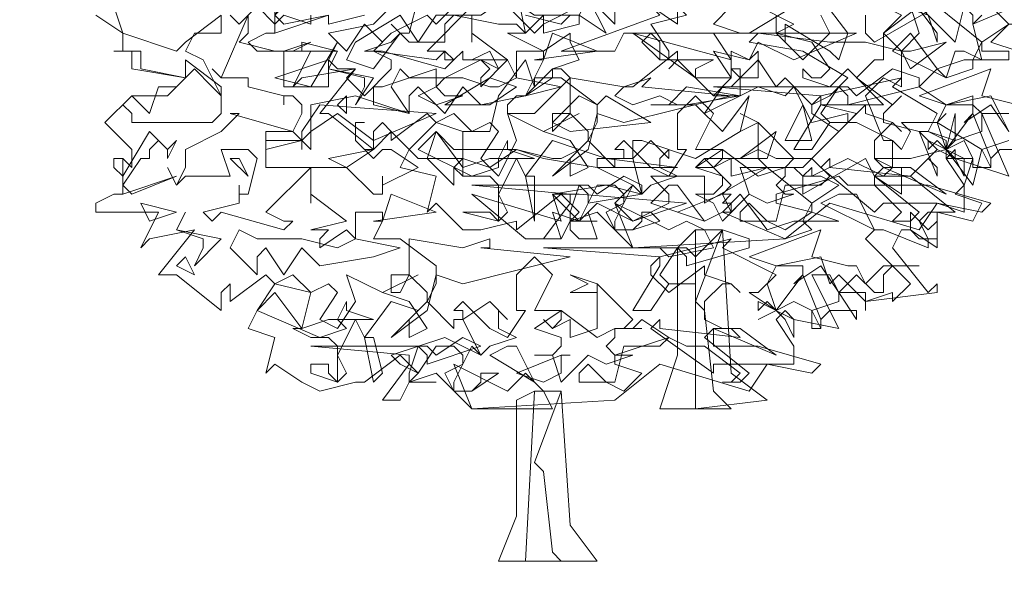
# Model space of a CAD drawing. Header units: millimetres. Extents: x 4234 to 4704, y 1542 to 2004.
# Tile 215 of 256: x 4505.04 to 4515.99, y 1664.39 to 1670.55. Entities that reach past the tile are written whole.
import ezdxf

# ---------------------------------------------------------------- set-up
doc = ezdxf.new("R2010")
doc.units = ezdxf.units.MM
doc.layers.add('BOD', color=40, linetype='Continuous')
doc.layers.add('DIMENSIONS', color=7, linetype='Continuous')

# ---------------------------------------------------------------- blocks, each defined once
blk = doc.blocks.new('A$Cf9015526')
at = {"color": 116, "lineweight": 0, "true_color": 0x136734}
for points in [[(2.3318, 1.0659), (2.3095, 1.1104), (2.2651, 1.1104), (2.3318, 0.9549), (2.1985, 0.9993), (2.1985, 1.0215), (2.1763, 0.9993), (2.2207, 0.9327), (2.2207, 0.8661), (2.1541, 0.8883), (2.1097, 0.8217), (1.8876, 0.8883), (1.7766, 0.7995), (1.3991, 0.7773), (1.3102, 0.8661), (1.2436, 0.8439), (1.2658, 0.8661), (1.2214, 0.9105), (1.1104, 0.8217), (1.1104, 0.8439), (1.0215, 0.8217), (0.9771, 0.8217), (0.9105, 0.8883), (0.8883, 0.8661), (0.9105, 0.9549), (0.8217, 0.9771), (0.8439, 1.0215), (0.9105, 1.0882), (0.8883, 1.1104), (0.7995, 1.0437), (0.7995, 1.0659), (0.7773, 1.0882), (0.755, 1.0659), (0.755, 1.0215), (0.644, 1.1104), (0.6218, 1.1104), (0.7106, 1.2214), (0.5774, 1.1992), (0.5552, 1.177), (0.5996, 1.2658), (0.4664, 1.2658), (0.4441, 1.288), (0.4886, 1.3102), (0.5108, 1.3102), (0.5108, 1.3991)], [(1.71, 1.3768), (1.7988, 1.3324), (1.7544, 1.3102), (1.821, 1.2436), (1.8876, 1.3102), (1.8654, 1.3546)], [(1.9764, 1.3546), (1.9764, 1.3102), (1.9986, 1.288), (2.1541, 1.3768), (2.2651, 1.288), (2.3318, 1.3324), (2.2873, 1.3768)], [(2.3318, 1.1104), (2.3095, 1.1104), (2.2873, 1.1548), (2.1763, 1.1326), (2.1541, 1.0882), (2.1763, 1.0215), (2.2429, 1.1104), (2.2873, 0.9993), (2.2873, 0.9771), (2.2429, 0.9771), (2.2429, 0.9993), (2.2207, 1.0437), (2.1763, 1.0215), (2.1985, 0.9993), (2.1541, 1.0215), (2.1319, 0.9993), (2.1541, 1.0215), (2.1097, 1.0659), (2.1319, 1.0659), (2.1541, 1.1104), (2.0431, 1.177), (2.0653, 1.1992), (1.8654, 1.1548), (1.8432, 1.1326), (1.8432, 1.1104), (1.9098, 1.0659), (1.9764, 1.1326), (1.9764, 1.1104), (2.0431, 1.0882), (2.0653, 1.0659), (2.0431, 1.0882), (1.9986, 1.0437), (1.9986, 0.9993), (2.0431, 0.9771), (2.0875, 0.9771), (2.1763, 0.9105), (2.0209, 0.9771), (1.9986, 0.9549), (2.1097, 0.8661), (2.0875, 0.8439), (2.0431, 0.8439), (2.0653, 0.8661), (1.9986, 0.9327), (1.932, 0.9327), (1.9098, 0.9549), (1.7544, 0.9105), (1.7544, 0.8883), (1.8432, 0.8661), (1.7766, 0.8217), (1.7322, 0.8439), (1.6877, 0.8439), (1.6655, 0.8439), (1.6655, 0.8661), (1.6877, 0.8883), (1.7322, 0.8439), (1.7544, 0.8439), (1.7766, 0.9327), (1.8654, 0.9327), (1.8876, 0.9549), (1.8432, 0.9993), (1.821, 0.9771), (1.7766, 0.9771), (1.7988, 0.9993), (1.71, 1.0882), (1.71, 0.9993), (1.7322, 0.9771), (1.6433, 0.9549), (1.6433, 0.9993), (1.5989, 0.9771), (1.5767, 0.9993), (1.5989, 0.9771), (1.6211, 0.9993), (1.6211, 1.0215), (1.5545, 1.0215), (1.5989, 1.1104), (1.5545, 1.1548), (1.5101, 1.1104), (1.5101, 1.0215), (1.5323, 1.0215), (1.4879, 0.9549), (1.4435, 0.9771), (1.3768, 1.0437), (1.3546, 1.0215), (1.3768, 1.0215), (1.3768, 0.9993), (1.3546, 0.9993), (1.3546, 0.9771), (1.288, 1.0437), (1.3102, 1.0882), (1.3102, 1.1326), (1.2214, 1.1992), (1.1548, 1.1992), (1.177, 1.2436), (1.177, 1.2658), (1.1104, 1.2658), (1.1104, 1.1992), (1.0882, 1.2436), (1.0215, 1.177), (1.0215, 1.1992), (1.0437, 1.2214), (1.0215, 1.2436), (0.9993, 1.2436), (1.0882, 1.2436), (0.9993, 1.3102), (0.9993, 1.288), (0.9993, 1.3546)], [(0.9993, 1.3768), (0.8883, 1.2658), (0.9327, 1.2658), (0.9549, 1.2436), (0.9327, 1.2214), (0.7773, 1.2658), (0.755, 1.2658), (0.7328, 1.2658), (0.7995, 1.288), (0.8217, 1.3102), (0.7995, 1.3324), (0.8217, 1.3102), (0.8439, 1.3102), (0.8661, 1.3991)], [(1.0882, 1.3768), (1.1548, 1.3102), (1.177, 1.3324), (1.177, 1.3546), (1.177, 1.3324), (1.2658, 1.3768)], [(2.2651, 1.3546), (2.2429, 1.3324), (2.2651, 1.2436), (2.2207, 1.2658), (2.1985, 1.2658), (2.1763, 1.1992), (2.1541, 1.2214), (2.1097, 1.177), (2.1763, 1.1326), (2.2429, 1.1326), (2.2651, 1.1104), (2.2651, 1.0659), (2.1985, 1.0437), (2.1763, 1.0215), (2.1763, 0.9993), (2.2429, 0.9993), (2.2207, 0.9327), (2.1985, 0.9105), (2.2651, 0.8883), (2.2429, 0.8439), (2.1541, 0.8661), (2.1541, 0.7773), (2.0875, 0.8217), (2.0653, 0.8217), (2.0431, 0.7773), (2.1319, 0.6662), (2.1541, 0.6884), (2.1541, 0.6662), (1.9764, 0.644), (1.9764, 0.6218), (1.9764, 0.6662), (1.9098, 0.6662), (1.8876, 0.7106), (1.8432, 0.7106), (1.9098, 0.5774), (1.7988, 0.5996), (1.7766, 0.6218), (1.7544, 0.5996), (1.7988, 0.533), (1.7988, 0.4886), (1.7322, 0.4886), (1.6877, 0.4219), (1.4657, 0.4886), (1.3546, 0.3997), (0.9993, 0.3775), (0.9105, 0.4664), (0.8439, 0.4441), (0.8661, 0.4664), (0.8217, 0.5108), (0.7328, 0.4441), (0.7106, 0.4441), (0.6218, 0.4219), (0.5774, 0.4441), (0.5108, 0.4886), (0.4886, 0.4664), (0.5108, 0.5552), (0.4441, 0.5774), (0.4664, 0.6218), (0.5108, 0.6884), (0.4886, 0.7106), (0.3997, 0.644), (0.3997, 0.6662), (0.3997, 0.6884), (0.3775, 0.6662), (0.3775, 0.6218), (0.2665, 0.7106), (0.2221, 0.7106), (0.3109, 0.8217), (0.1999, 0.7995), (0.1777, 0.7773), (0.2221, 0.8661), (0.0666, 0.8661), (0.0666, 0.8883), (0.111, 0.9105), (0.1332, 0.9105), (0.1332, 0.9993), (0.1554, 0.9771), (0.1554, 0.9993), (0.1554, 1.0215), (0.0888, 1.0882), (0.1554, 1.1548), (0.2443, 1.1548), (0.2887, 1.1992), (0.1554, 1.2214), (0.1554, 1.2658), (0.111, 1.2658), (0.1332, 1.2658), (0.1332, 1.3102), (0.0666, 1.3546)], [(1.4435, 1.3768), (1.5101, 1.3324), (1.5101, 1.3768)], [(1.6433, 1.3768), (1.5989, 1.3324), (1.6655, 1.3102), (1.4435, 1.3102), (1.4213, 1.288), (1.4657, 1.2436), (1.5989, 1.2436), (1.5545, 1.2214), (1.5545, 1.1992), (1.5989, 1.1548), (1.6433, 1.1992), (1.6433, 1.2214), (1.6655, 1.2214), (1.6655, 1.1548), (1.5989, 1.1548), (1.5101, 1.2436), (1.4879, 1.2214), (1.5101, 1.2436), (1.5101, 1.2658), (1.3991, 1.177), (1.3768, 1.177), (1.3546, 1.1548), (1.3991, 1.1326), (1.4657, 1.1548), (1.5101, 1.1326), (1.5545, 1.1326), (1.6211, 1.0659), (1.6877, 1.1548), (1.6655, 1.0659), (1.5545, 0.9993), (1.4213, 1.0437), (1.3991, 1.0437), (1.3991, 0.9993), (1.3102, 0.9993), (1.3102, 0.9771), (1.3991, 0.9327), (1.3546, 0.8883), (1.3991, 0.8439), (1.4879, 0.8883), (1.4879, 0.9105), (1.4435, 0.9549), (1.5767, 0.9549), (1.5767, 0.9105), (1.5767, 0.8883), (1.7322, 0.9771), (1.8432, 0.8883), (1.9098, 0.9327), (1.8654, 0.9549), (1.8432, 0.9549), (1.821, 0.9549), (1.8432, 0.9771), (1.8432, 0.9549), (1.932, 0.9993), (2.0209, 0.9549), (2.0431, 0.9771), (2.0431, 1.0437), (1.9542, 1.0882), (1.932, 1.0882), (1.9542, 1.1104), (1.8654, 1.1326), (2.0209, 1.1326), (1.932, 1.2214), (1.8876, 1.177), (1.821, 1.1992), (1.821, 1.2214), (1.8432, 1.1992), (1.8654, 1.1992), (1.8876, 1.2214), (1.8432, 1.288), (1.7544, 1.3102), (1.71, 1.3102), (1.6877, 1.3102), (1.7988, 1.3768)], [(1.7544, 1.3546), (1.7544, 1.3102), (1.7766, 1.288), (1.7766, 1.3102), (1.7766, 1.3324), (1.8876, 1.2658), (1.9098, 1.2436), (1.932, 1.3102), (1.8654, 1.3991)], [(2.2207, 1.3768), (2.1985, 1.288), (2.1097, 1.3768), (2.0209, 1.3102), (2.0209, 1.2436), (1.9986, 1.2436), (1.9542, 1.1992), (2.0431, 1.1326), (2.0653, 1.1548), (2.0209, 1.1104), (2.0209, 1.0882), (2.1097, 1.0659), (2.1541, 0.9549), (2.1541, 0.9771), (2.1319, 0.9993), (2.0875, 0.9549), (2.1985, 0.8661), (2.1763, 0.8661), (2.1319, 0.8661), (2.1097, 0.8439), (2.1319, 0.7995), (2.1319, 0.7773), (2.0209, 0.8217), (1.9986, 0.8217), (1.9764, 0.7995), (2.0875, 0.6884), (2.0431, 0.644), (2.0431, 0.6662), (1.9764, 0.644), (1.9098, 0.7106), (1.8876, 0.6884), (1.8654, 0.755), (1.7544, 0.7328), (1.7322, 0.6884), (1.7544, 0.6218), (1.821, 0.7106), (1.8654, 0.5996), (1.8654, 0.5774), (1.8432, 0.5774), (1.8432, 0.6218), (1.7988, 0.644), (1.7544, 0.6218), (1.7766, 0.5996), (1.7544, 0.6218), (1.71, 0.5996), (1.7544, 0.6218), (1.6877, 0.6662), (1.71, 0.6662), (1.7544, 0.7106), (1.6211, 0.7773), (1.6433, 0.7995), (1.4657, 0.755), (1.4435, 0.7328), (1.4435, 0.7106), (1.4879, 0.6662), (1.5767, 0.7328), (1.5767, 0.7106), (1.6433, 0.6884), (1.6655, 0.6662), (1.6433, 0.6884), (1.6211, 0.6884), (1.5767, 0.644), (1.5767, 0.5996), (1.6211, 0.5774), (1.6655, 0.5774), (1.7544, 0.5108), (1.5989, 0.5774), (1.5767, 0.5552), (1.6877, 0.4664), (1.6655, 0.4441), (1.6211, 0.4441), (1.6433, 0.4441), (1.6655, 0.4664), (1.5767, 0.533), (1.5323, 0.533), (1.4879, 0.5552), (1.3546, 0.5108), (1.3546, 0.4886), (1.4213, 0.4664), (1.3768, 0.4219), (1.3324, 0.4441), (1.288, 0.4441), (1.2658, 0.4441), (1.2658, 0.4664), (1.288, 0.4886), (1.3324, 0.4441), (1.3546, 0.4441), (1.3768, 0.533), (1.4657, 0.533), (1.4879, 0.5552), (1.4213, 0.5996), (1.3991, 0.5774), (1.3768, 0.5774), (1.3991, 0.5996), (1.3102, 0.6884), (1.3102, 0.5996), (1.3102, 0.5774), (1.2436, 0.5552), (1.2436, 0.5996), (1.1992, 0.5774), (1.177, 0.5996), (1.1992, 0.5774), (1.2214, 0.5996), (1.2214, 0.6218), (1.1548, 0.6218), (1.1992, 0.7106), (1.1548, 0.755), (1.1104, 0.7106), (1.1104, 0.6218), (1.1326, 0.6218), (1.0882, 0.5552), (1.0437, 0.5774), (0.9771, 0.644), (0.9549, 0.6218), (0.9771, 0.6218), (0.9771, 0.5996), (0.9549, 0.5996), (0.9549, 0.5774), (0.8883, 0.644), (0.9105, 0.6884), (0.9105, 0.7328), (0.8217, 0.7995), (0.755, 0.7995), (0.7773, 0.8439), (0.7773, 0.8661), (0.7106, 0.8661), (0.7106, 0.7995), (0.6884, 0.8217), (0.6218, 0.7773), (0.6218, 0.7995), (0.644, 0.8217), (0.6218, 0.8217), (0.5996, 0.8217), (0.6884, 0.8439), (0.5996, 0.9105), (0.5996, 0.8883), (0.5996, 0.9327), (0.5996, 0.9549), (0.5996, 0.9771), (0.4886, 0.8661), (0.533, 0.8439), (0.5552, 0.8439), (0.533, 0.8217), (0.3775, 0.8661), (0.3553, 0.8439), (0.3331, 0.8661), (0.4219, 0.8883), (0.4219, 0.9105), (0.4219, 0.9327), (0.4219, 0.9105), (0.4441, 0.9105), (0.4664, 0.9993), (0.4441, 1.0215), (0.3775, 1.0215), (0.3997, 0.9549), (0.2887, 0.9549), (0.2665, 0.9327), (0.2443, 0.9771), (0.2665, 0.9327), (0.2887, 0.9771), (0.2887, 1.0215), (0.3775, 1.0659), (0.4219, 1.1104), (0.3997, 1.1104), (0.5552, 1.0659), (0.5774, 1.1104), (0.5774, 1.1326), (0.5552, 1.1548), (0.533, 1.1548), (0.533, 1.1326), (0.533, 1.1548), (0.4441, 1.177), (0.4441, 1.1992), (0.3775, 1.1992), (0.3553, 1.2214), (0.3775, 1.1992), (0.4441, 1.3546), (0.4441, 1.3324), (0.4441, 1.3102), (0.4219, 1.288), (0.5108, 1.2658), (0.533, 1.2658), (0.5996, 1.288), (0.5552, 1.2658), (0.533, 1.2658), (0.533, 1.2436), (0.533, 1.177), (0.644, 1.177), (0.644, 1.2436), (0.6662, 1.2214), (0.7106, 1.2214), (0.6884, 1.1992), (0.7328, 1.1548), (0.7995, 1.2214), (0.7995, 1.2436), (0.755, 1.2658), (0.7773, 1.288), (0.7328, 1.3324), (0.6884, 1.2658), (0.644, 1.3102), (0.755, 1.3324), (0.8217, 1.3991)], [(0.9993, 1.4213), (0.9105, 1.3324), (0.8883, 1.3546), (0.7995, 1.3102), (0.755, 1.2658), (0.9105, 1.2436), (0.9327, 1.2658), (0.9327, 1.2436), (0.9549, 1.2436), (0.9771, 1.2658), (0.9771, 1.2436), (0.9993, 1.2436), (1.0437, 1.2658), (1.0659, 1.2214), (1.0215, 1.2436), (0.9771, 1.2214), (0.9327, 1.1992), (0.9105, 1.177), (0.9327, 1.1548), (0.9771, 1.1548), (0.9105, 1.1326), (0.8661, 1.1548), (0.9105, 1.177), (0.9105, 1.2214), (0.7773, 1.177), (0.755, 1.177), (0.755, 1.1326), (0.8439, 1.1104), (0.7106, 1.1548), (0.5996, 1.1326), (0.5996, 1.0215), (0.5552, 1.0659), (0.4886, 1.0659), (0.4886, 0.9771), (0.6884, 0.9771), (0.755, 0.9105), (0.7773, 0.9105), (0.7773, 0.9549), (0.7773, 0.9327), (0.8661, 0.9771), (0.7995, 1.0215), (0.7773, 1.0215), (0.755, 0.9993), (0.7106, 1.0437), (0.7106, 1.0882), (0.7328, 1.0882), (0.7106, 1.0882), (0.7106, 1.0437), (0.7328, 1.0215), (0.755, 1.0215), (0.7995, 1.0659), (0.8661, 0.9993), (0.9771, 0.9993), (0.9771, 1.0659), (1.0215, 1.0659), (1.0437, 1.0659), (1.0659, 1.1548), (1.1326, 1.2436), (1.1548, 1.177), (1.1548, 1.1992), (1.1326, 1.1548), (1.1104, 1.1548), (1.0882, 1.1326), (1.0882, 1.1104), (1.1548, 1.1104), (1.2436, 1.1992), (1.2214, 1.2214), (1.1992, 1.2214), (1.2658, 1.2436), (1.2436, 1.288), (1.2436, 1.3102), (1.177, 1.2658), (1.0882, 1.3102), (1.1326, 1.3102), (1.1104, 1.4213)], [(1.1326, 1.3546), (1.2214, 1.3324), (1.2436, 1.3546)], [(2.3984, 1.3991), (2.2429, 1.3324), (2.2429, 1.3546), (2.2207, 1.3768), (2.0875, 1.3768), (2.1097, 1.3102), (2.0653, 1.2658), (2.0209, 1.3102), (2.0653, 1.3546), (2.0209, 1.3768), (1.9764, 1.3768), (1.9986, 1.3991), (2.0875, 1.3991), (2.1097, 1.4435), (2.1763, 1.3991), (2.2651, 1.4213), (2.354, 1.5101)], [(0.7328, 1.3546), (0.644, 1.3324), (0.644, 1.3546)], [(0.5996, 1.3546), (0.5996, 1.3324), (0.533, 1.3546), (0.5108, 1.3324), (0.4664, 1.3768), (0.4219, 1.3324), (0.3997, 1.3546)], [(0.3775, 1.3546), (0.3775, 1.3324), (0.3775, 1.3102), (0.3109, 1.3102), (0.2887, 1.2658), (0.3331, 1.2436), (0.3775, 1.1548), (0.3775, 1.1326), (0.3775, 1.1104), (0.3553, 1.0882), (0.1554, 1.0882), (0.1554, 1.1104), (0.1332, 1.1326), (0.1554, 1.1548), (0.1999, 1.1104), (0.2221, 1.177), (0.2665, 1.177), (0.2887, 1.1992), (0.1777, 1.2214), (0.1777, 1.2658), (0.111, 1.2658), (0.1332, 1.2658), (0.1332, 1.3102), (0.0666, 1.3546)], [(0.111, 1.3768), (0.1332, 1.3102), (0.2665, 1.2658), (0.2887, 1.288), (0.3775, 1.3546)], [(2.3762, 1.0215), (2.3095, 1.0215), (2.2873, 0.9993), (2.2873, 0.9771), (2.2651, 1.0215), (2.3318, 1.0437)], [(2.3318, 1.0659), (2.2873, 1.1326), (2.2207, 1.0882), (2.2429, 1.1104), (2.2429, 1.1548), (2.1763, 1.1326), (2.1097, 1.1548), (2.2873, 1.2214), (2.2651, 1.1548), (2.354, 1.1326)]]:
    blk.add_lwpolyline(points, dxfattribs=at)
for points in [[(1.4435, 1.4435), (1.5323, 1.3546), (1.4435, 1.3324), (1.4879, 1.2658), (1.4879, 1.2436), (1.4657, 1.2436), (1.4657, 1.288), (1.4435, 1.3102), (1.3768, 1.3102), (1.3546, 1.2658), (1.2214, 1.2658), (1.4657, 1.3546), (1.4435, 1.3768), (1.3768, 1.3768), (1.3991, 1.3768), (1.3991, 1.4213), (1.3768, 1.4213), (1.3324, 1.4435), (1.288, 1.4657), (1.3102, 1.5101), (1.3768, 1.4435)], [(0.644, 1.4435), (0.6218, 1.4213), (0.6218, 1.4435), (0.5996, 1.4435), (0.5996, 1.3991), (0.5774, 1.4213), (0.5108, 1.3546), (0.533, 1.3324), (0.644, 1.3546), (0.5108, 1.3102), (0.5108, 1.4213), (0.5108, 1.3991), (0.5108, 1.3768), (0.5108, 1.3546), (0.5774, 1.4657), (0.6218, 1.4435)], [(1.5101, 1.4435), (1.5989, 1.3991), (1.6211, 1.3991), (1.6655, 1.4435), (1.7322, 1.3991), (1.9098, 1.3991), (1.71, 1.3768), (1.5767, 1.3991), (1.5101, 1.4435), (1.4435, 1.3768), (1.3768, 1.3991), (1.3546, 1.3768), (1.3546, 1.3324), (1.288, 1.3991), (1.3102, 1.4657), (1.3546, 1.4213)], [(2.1541, 1.3102), (2.1541, 1.288), (2.1319, 1.3546), (2.0653, 1.3768), (2.0431, 1.4213), (1.9986, 1.4213), (2.1097, 1.4435), (2.0875, 1.3991)], [(1.2658, 1.3546), (1.2658, 1.3324), (1.177, 1.3102), (1.177, 1.3324), (1.177, 1.3546), (1.1326, 1.3102), (1.1104, 1.3324), (1.0659, 1.3324), (0.9549, 1.3546), (0.9327, 1.3324), (0.9327, 1.288), (0.8439, 1.288), (0.8217, 1.3102), (0.755, 1.2214), (0.6884, 1.2436), (0.7106, 1.288), (0.8217, 1.3546), (0.8661, 1.288), (0.9105, 1.3546), (1.0215, 1.3546), (1.0882, 1.3991), (1.1548, 1.3546)], [(1.2658, 1.3546), (1.288, 1.3991), (1.3324, 1.3102)], [(2.4206, 1.2436), (2.2873, 1.288), (2.3318, 1.3324), (2.3762, 1.3324)], [(1.1548, 1.2436), (1.177, 1.2436), (1.1992, 1.3102), (1.3102, 1.2658)], [(1.7988, 1.2436), (1.71, 1.288), (1.6877, 1.2436), (1.5989, 1.2658), (1.6433, 1.1992), (1.6211, 1.1992), (1.5545, 1.1992), (1.3991, 1.3102), (1.6433, 1.2436), (1.5989, 1.3102), (1.6877, 1.3102), (1.9542, 1.3102)], [(1.9764, 1.288), (2.0653, 1.2658), (2.0875, 1.2658), (2.1763, 1.288), (2.0875, 1.2214), (2.0653, 1.2658), (2.0653, 1.177), (2.0209, 1.1992), (1.9764, 1.1548), (2.0209, 1.0437), (2.0431, 1.0437), (2.0653, 1.0215), (2.0875, 1.0659), (2.0653, 1.0882), (2.1541, 1.0882), (2.1763, 1.1104), (2.1541, 1.0882), (2.2651, 1.0215), (2.2429, 0.9327), (2.1763, 1.0215), (2.0875, 0.9993), (2.0653, 0.9993), (2.0209, 0.9993), (1.9986, 0.9993), (2.0209, 0.9771), (2.0653, 0.9771), (2.0653, 0.9105), (1.9986, 0.9549), (1.9764, 0.9993), (1.821, 0.9105), (1.821, 0.9549), (1.7988, 0.9771), (1.6655, 0.9771), (1.6877, 0.9105), (1.6433, 0.8661), (1.6211, 0.9105), (1.6433, 0.9327), (1.5989, 0.9771), (1.5545, 0.9771), (1.5767, 0.9993), (1.6655, 0.9993), (1.71, 1.0215), (1.7544, 0.9993), (1.8432, 0.9993), (1.932, 1.0882), (1.932, 1.1104), (1.8432, 1.0882), (1.7988, 1.177), (1.7766, 1.1548), (1.71, 1.177), (1.5767, 1.1104), (1.6211, 1.177), (1.6433, 1.177), (1.71, 1.2436), (1.7544, 1.177), (1.7766, 1.1992), (1.8432, 1.1326), (1.8876, 1.1548), (1.932, 1.1992), (1.821, 1.2658), (1.6877, 1.288), (1.71, 1.3102), (1.8876, 1.288)], [(2.0875, 1.3102), (2.1541, 1.2214), (2.2207, 1.2436), (2.2429, 1.2436), (2.2651, 1.288), (2.2651, 1.2658), (2.3318, 1.2658), (2.3318, 1.2436), (2.2429, 1.2436), (2.2429, 1.2214), (2.1763, 1.1992), (2.0431, 1.2658)], [(0.5108, 1.1992), (0.644, 1.2436), (0.6662, 1.288), (0.5996, 1.177)], [(0.5774, 1.2658), (0.5774, 1.288), (0.6662, 1.2658)], [(0.755, 1.1992), (0.7106, 1.1326), (0.7328, 1.177), (0.7328, 1.1992), (0.644, 1.2214), (0.6662, 1.2658), (0.644, 1.2214)], [(1.71, 1.2658), (1.71, 1.1992), (1.6655, 1.1992), (1.6433, 1.2214), (1.6433, 1.2658), (1.6877, 1.2436)], [(0.3775, 1.1548), (0.3553, 1.177), (0.3109, 1.2214), (0.2887, 1.1992), (0.2887, 1.2436), (0.3775, 1.177)], [(0.9771, 1.1992), (1.0437, 1.177), (1.0659, 1.177), (1.1104, 1.1992), (1.2214, 1.177), (1.1326, 1.1548), (1.0215, 1.1326), (0.9771, 1.177), (0.9327, 1.1104), (0.8661, 1.177), (0.8439, 1.1548), (0.8439, 1.1104), (0.7995, 1.177), (0.8217, 1.2214), (0.8439, 1.1992)], [(1.0437, 1.1326), (0.9327, 1.1326), (1.0437, 1.1992), (1.1104, 1.177)], [(1.1326, 1.1548), (1.1992, 1.2214), (1.1992, 1.1992)], [(1.4213, 1.177), (1.6433, 1.1548), (1.3768, 1.0882), (1.3102, 1.1104), (1.288, 1.0215), (1.1992, 0.9549), (1.288, 1.0437), (1.288, 1.0659), (1.2436, 1.1104), (1.1992, 1.0659), (1.1992, 1.1104), (1.2436, 1.1104), (1.2436, 1.1992), (1.3768, 1.177), (1.4435, 1.1992)], [(2.1097, 1.177), (1.932, 1.1326), (1.932, 1.1548), (1.9098, 1.177), (1.8654, 1.1104), (1.8876, 1.0882), (1.9542, 1.0882), (1.8876, 1.0882), (1.8432, 1.0215), (1.7988, 1.0215), (1.8654, 1.1326), (1.8654, 1.1548), (1.5989, 1.177), (1.932, 1.177), (1.9542, 1.1548), (2.0431, 1.2214), (2.1097, 1.1992)], [(1.5323, 1.1326), (1.4435, 1.1326), (1.4879, 1.1326), (1.5323, 1.177), (1.6655, 1.1548)], [(0.6884, 1.1104), (0.6662, 1.1326), (0.6884, 1.1548)], [(1.3324, 1.1548), (1.4435, 1.0882), (1.2436, 1.0659), (1.1992, 1.0882), (1.2658, 1.1548), (1.3102, 1.1326)], [(0.755, 1.0437), (0.6662, 1.1104), (0.5996, 1.0659), (0.5774, 1.0437), (0.5774, 1.0215), (0.5774, 1.0437), (0.4886, 1.0215), (0.4886, 1.0437), (0.5774, 1.0437), (0.5774, 1.0659), (0.6218, 1.1326), (0.9105, 1.1104)], [(1.7766, 1.0437), (1.821, 1.1326), (1.8432, 1.0437)], [(1.0437, 1.0882), (1.0659, 1.0659), (1.0215, 0.9993), (1.0659, 0.9549), (1.1104, 1.0437), (1.0882, 1.1104), (1.177, 1.0659), (1.2658, 1.1104), (1.177, 1.0659), (1.2436, 1.0437), (1.288, 0.9771), (1.2436, 0.9549), (1.2436, 0.9993), (1.2658, 1.0215), (1.1992, 1.0437), (1.1326, 0.9549), (1.1548, 0.9549), (1.1548, 0.8439), (1.1326, 0.9549), (1.1104, 0.9993), (1.0659, 0.9105), (1.0882, 0.8661), (1.0659, 0.8439), (0.9771, 0.8661), (0.9993, 0.8661), (1.0437, 0.8661), (1.0659, 0.8439), (1.0659, 0.9327), (1.0437, 0.9549), (0.9771, 0.9549), (0.9549, 0.9771), (0.9771, 0.9549), (0.9771, 1.0659), (0.9105, 1.0882), (0.9549, 1.1104), (0.9993, 1.0659)], [(1.71, 1.0659), (1.71, 1.0882), (1.6655, 1.0659), (1.71, 1.0882), (1.6655, 1.1104), (1.71, 1.0882)], [(2.1763, 1.0437), (2.1319, 1.0659), (2.1985, 1.0437), (2.1985, 1.1104), (2.1763, 1.0215)], [(0.2665, 1.0437), (0.2443, 0.9993), (0.2443, 1.0215), (0.2221, 1.0437), (0.1999, 1.0215), (0.1999, 0.9993), (0.1777, 0.9993), (0.1332, 0.9327), (0.1554, 0.9105), (0.2665, 0.9549), (0.1332, 0.9105), (0.1332, 0.9993), (0.111, 0.9993), (0.111, 0.9771), (0.1332, 0.9549), (0.1999, 1.0659), (0.2443, 1.0215)], [(0.9105, 1.0659), (0.9771, 0.9771), (1.0437, 0.9993), (1.0659, 0.9993), (1.0882, 1.0437), (1.0882, 1.0215), (1.1548, 0.9993), (1.0659, 0.9993), (1.0659, 0.9771), (0.9993, 0.9549), (0.8661, 1.0215)], [(1.1104, 1.0215), (1.1992, 0.9993), (1.2214, 0.9993), (1.2658, 1.0215), (1.3324, 0.9993), (1.5101, 0.9771), (1.3102, 0.9771), (1.177, 0.9993), (1.1104, 1.0215), (1.0437, 0.9771), (0.9771, 0.9993), (0.9549, 0.9771), (0.9549, 0.9327), (0.8883, 0.9993), (0.9105, 1.0659), (0.9549, 1.0215)], [(1.6655, 0.9993), (1.7544, 1.0659), (1.7322, 0.9993)], [(1.4879, 1.0215), (1.4657, 0.9993), (1.4657, 0.9771), (1.5101, 0.9549), (1.4435, 0.9327), (1.4213, 0.9105), (1.3991, 0.9993), (1.4435, 1.0437), (1.4879, 0.9993)], [(2.2207, 0.9549), (2.1985, 0.9993), (2.1541, 1.0437), (2.1319, 1.0215), (2.1319, 1.0437), (2.2207, 0.9993)], [(0.6884, 0.9771), (0.644, 0.9993), (0.755, 1.0215)], [(1.7766, 0.9771), (1.821, 0.9771), (1.7766, 0.9771), (1.7766, 0.9549), (1.7544, 0.9327), (1.7766, 0.9105), (1.7988, 0.9105), (1.7322, 0.8883), (1.6877, 0.9105), (1.6211, 0.8439), (1.5989, 0.8883), (1.5545, 0.9105), (1.5989, 0.9105), (1.6211, 0.9327), (1.6211, 0.9549), (1.5545, 0.9771), (1.6211, 1.0215), (1.71, 0.9549)], [(0.4441, 0.9549), (0.3997, 0.9993), (0.4219, 0.9993)], [(2.0875, 0.9549), (2.0653, 0.9549), (2.0209, 0.9549), (1.9986, 0.9549), (1.9986, 0.9327), (2.1319, 0.9327), (2.2873, 0.8883), (2.2651, 0.8661), (2.1541, 0.8883), (2.0209, 0.8883), (1.9986, 0.8661), (1.8654, 0.9771), (1.8876, 0.9993), (1.8876, 0.9771)], [(1.4213, 0.9105), (1.288, 0.8883), (1.288, 0.9105), (1.2658, 0.9327), (1.2436, 0.8661), (1.2436, 0.8439), (1.3102, 0.8439), (1.2436, 0.8439), (1.2214, 0.7995), (1.177, 0.7995), (1.2436, 0.8883), (1.2436, 0.9105), (0.9993, 0.9327), (1.288, 0.9327), (1.3102, 0.9105), (1.3768, 0.9549), (1.4213, 0.9327)], [(1.3991, 0.9327), (1.3546, 0.8439), (1.3546, 0.8217), (1.3991, 0.8217), (1.4213, 0.8439), (1.4213, 0.8661), (1.4435, 0.8661), (1.4657, 0.8439), (1.3991, 0.8217), (1.3546, 0.8217), (1.3324, 0.8661), (1.3768, 0.8883), (1.3768, 0.9105), (1.3546, 0.9327), (1.3102, 0.9327), (1.2658, 0.8439), (1.2214, 0.8883), (1.1992, 0.9105), (1.3324, 0.9327), (1.4213, 0.9105)], [(1.5767, 0.8439), (1.4435, 0.8883), (1.4879, 0.9327), (1.5101, 0.9327)], [(0.755, 0.8439), (0.7773, 0.8439), (0.7995, 0.9105), (0.9105, 0.8661)], [(1.3991, 0.8439), (1.3102, 0.8883), (1.2658, 0.8439), (1.1992, 0.8661), (1.2214, 0.7995), (1.1326, 0.7995), (0.9993, 0.9105), (1.2214, 0.8439), (1.1992, 0.9105), (1.2658, 0.9105), (1.5323, 0.8883)], [(1.6433, 0.9105), (1.6211, 0.8883), (1.6433, 0.8883), (1.6433, 0.8661), (1.6211, 0.8661), (1.5767, 0.8439), (1.5101, 0.8661), (1.6211, 0.9105)], [(1.6655, 0.9105), (1.7322, 0.8217), (1.7988, 0.8439), (1.821, 0.8439), (1.8432, 0.8883), (1.8432, 0.8661), (1.9098, 0.8439), (1.821, 0.8439), (1.8432, 0.8217), (1.7766, 0.7995), (1.6211, 0.8661)], [(1.9986, 0.8217), (1.8654, 0.8883), (1.9098, 0.9105), (1.9542, 0.9105)], [(0.1999, 0.8439), (0.1777, 0.8883), (0.2665, 0.8661)], [(1.5323, 0.8439), (1.5767, 0.8217), (1.5989, 0.7773), (1.4879, 0.755), (1.4657, 0.7773), (1.4435, 0.7773), (1.3991, 0.7773), (1.3546, 0.8883), (1.4879, 0.8217)], [(0.3775, 0.7995), (0.3109, 0.7328), (0.3331, 0.7773), (0.3331, 0.7995), (0.2665, 0.8217), (0.2887, 0.8661), (0.2665, 0.8217)], [(1.288, 0.8661), (1.3102, 0.7995), (1.2658, 0.7995), (1.2436, 0.8217), (1.2436, 0.8661), (1.2658, 0.8439)], [(2.1541, 0.8439), (2.1541, 0.7995), (2.1097, 0.7995), (2.0875, 0.8217), (2.0875, 0.8661), (2.1319, 0.8217)], [(0.5774, 0.7995), (0.6662, 0.7773), (0.7106, 0.7995), (0.8217, 0.7773), (0.755, 0.755), (0.6218, 0.7328), (0.5774, 0.7773), (0.533, 0.7106), (0.4886, 0.7773), (0.4664, 0.755), (0.4664, 0.7106), (0.3997, 0.7773), (0.4219, 0.8217), (0.4664, 0.7995)], [(1.6877, 0.7773), (1.5323, 0.7328), (1.5323, 0.755), (1.5101, 0.7773), (1.4657, 0.7106), (1.4879, 0.6884), (1.5545, 0.6884), (1.4879, 0.6884), (1.4435, 0.6218), (1.3991, 0.6218), (1.4657, 0.7328), (1.4657, 0.755), (1.177, 0.7773), (1.5323, 0.7773), (1.5545, 0.755), (1.6211, 0.8217), (1.6877, 0.7995)], [(1.5545, 0.644), (1.5767, 0.6218), (1.5989, 0.4219), (1.6433, 0.3775), (1.5101, 0.3775), (1.4657, 0.3775), (1.5101, 0.5108), (1.5101, 0.7773), (1.5545, 0.8217), (1.6211, 0.8217)], [(1.7322, 0.3997), (1.5545, 0.3775), (1.5545, 0.8217), (1.6211, 0.8217), (1.6433, 0.4664)], [(1.932, 0.7328), (1.9542, 0.7328), (1.9764, 0.6884), (2.0209, 0.7328), (2.1097, 0.7328), (2.0431, 0.7328), (2.0209, 0.7106), (2.0209, 0.6662), (1.9986, 0.6662), (1.9542, 0.7106), (1.9098, 0.6662), (1.9542, 0.5996), (1.9542, 0.6218), (1.8876, 0.6218), (1.8654, 0.5996), (1.8654, 0.5774), (1.8432, 0.6218), (1.9098, 0.644), (1.9098, 0.6662), (1.8654, 0.7328), (1.7988, 0.6884), (1.821, 0.7106), (1.821, 0.7328), (1.7544, 0.7328), (1.6877, 0.755), (1.8654, 0.8217), (1.8432, 0.755)], [(1.0215, 0.7773), (1.2436, 0.755), (0.9771, 0.6884), (0.9105, 0.7106), (0.8883, 0.6218), (0.7995, 0.5552), (0.8883, 0.644), (0.8883, 0.6662), (0.8439, 0.7106), (0.8217, 0.6662), (0.7995, 0.6662), (0.7995, 0.7106), (0.8439, 0.7106), (0.8439, 0.7995), (0.9771, 0.7773), (1.0437, 0.7995), (1.0437, 0.7773)], [(0.3109, 0.7106), (0.2665, 0.7328), (0.2887, 0.755)], [(0.644, 0.6884), (0.6662, 0.6662), (0.6218, 0.5996), (0.6662, 0.5774), (0.7106, 0.644), (0.6884, 0.7106), (0.7773, 0.6662), (0.8661, 0.7106), (0.7773, 0.6662), (0.8439, 0.644), (0.8883, 0.5774), (0.8439, 0.5552), (0.8439, 0.5996), (0.8661, 0.6218), (0.7995, 0.644), (0.7328, 0.5552), (0.755, 0.5552), (0.7773, 0.4664), (0.755, 0.4441), (0.7328, 0.5552), (0.7106, 0.5996), (0.6662, 0.5108), (0.6884, 0.4664), (0.6662, 0.4441), (0.5996, 0.4664), (0.5996, 0.4886), (0.644, 0.4886), (0.644, 0.4664), (0.6662, 0.4441), (0.6662, 0.533), (0.644, 0.5552), (0.5996, 0.5552), (0.5552, 0.5774), (0.5774, 0.5774), (0.5996, 0.6662), (0.5108, 0.6884), (0.5552, 0.7106), (0.5996, 0.6662)], [(1.3102, 0.6662), (1.2436, 0.6662), (1.288, 0.6884), (1.2436, 0.7106), (1.3102, 0.6884)], [(0.5108, 0.6662), (0.5774, 0.5774), (0.644, 0.5996), (0.6662, 0.5996), (0.6884, 0.644), (0.6884, 0.6218), (0.755, 0.5996), (0.6662, 0.5996), (0.6884, 0.5774), (0.6218, 0.5552), (0.4664, 0.6218)], [(1.0659, 0.6218), (1.0659, 0.5996), (1.0659, 0.5774), (1.1104, 0.5552), (1.0437, 0.533), (1.0215, 0.5108), (0.9771, 0.5996), (1.0437, 0.644), (1.0882, 0.5996)], [(1.7988, 0.5552), (1.7766, 0.5996), (1.7322, 0.644), (1.71, 0.6218), (1.71, 0.644), (1.7988, 0.5996)], [(1.3546, 0.5774), (1.4213, 0.5774), (1.3546, 0.5774), (1.3546, 0.5552), (1.3324, 0.533), (1.3546, 0.5108), (1.3991, 0.5108), (1.3324, 0.4886), (1.288, 0.5108), (1.2214, 0.4441), (1.1992, 0.5108), (1.1548, 0.5108), (1.1992, 0.5108), (1.2214, 0.533), (1.2214, 0.5552), (1.1548, 0.5774), (1.2214, 0.6218), (1.3102, 0.5552)], [(1.6655, 0.5552), (1.6433, 0.5774), (1.5989, 0.5774), (1.5989, 0.5552), (1.5989, 0.533), (1.71, 0.533), (1.8654, 0.4886), (1.8432, 0.4664), (1.7322, 0.4886), (1.5989, 0.4886), (1.5989, 0.4664), (1.4435, 0.5774), (1.4657, 0.5996), (1.4657, 0.5774)], [(1.0215, 0.533), (0.8883, 0.4886), (0.8883, 0.5108), (0.8661, 0.533), (0.8439, 0.4664), (0.8439, 0.4441), (0.9105, 0.4441), (0.8439, 0.4441), (0.8217, 0.3997), (0.7773, 0.3997), (0.8439, 0.4886), (0.8439, 0.5108), (0.5996, 0.533), (0.8883, 0.533), (0.9105, 0.5108), (0.9771, 0.5552)], [(0.9993, 0.533), (0.9549, 0.4441), (0.9549, 0.4219), (0.9993, 0.4219), (1.0215, 0.4441), (1.0215, 0.4664), (1.0437, 0.4664), (1.0659, 0.4664), (0.9993, 0.4219), (0.9549, 0.4219), (0.9327, 0.4664), (0.9771, 0.4886), (0.9771, 0.5108), (0.9549, 0.533), (0.9105, 0.533), (0.8661, 0.4664), (0.8217, 0.4886), (0.7995, 0.5108), (0.9327, 0.5552), (1.0215, 0.5108)], [(1.1548, 0.4441), (1.0437, 0.5108), (1.0882, 0.533), (1.1104, 0.533)], [(1.2214, 0.5108), (1.2214, 0.4886), (1.2214, 0.4664), (1.177, 0.4441), (1.1104, 0.4664), (1.2214, 0.5108), (1.2436, 0.5108)]]:
    blk.add_lwpolyline(points, close=True, dxfattribs=at)
at = {"color": 97, "lineweight": 0, "true_color": 0x397239}
blk.add_lwpolyline([(1.1326, 0.4664), (1.177, 0.4219), (1.1992, 0.3775), (1.0659, 0.3775), (1.0437, 0.3775), (0.9993, 0.3775), (0.9549, 0.4886), (1.0882, 0.4219)], close=True, dxfattribs=at)
at = {"color": 32, "lineweight": 0, "true_color": 0xb85b00}
blk.add_lwpolyline([(1.1548, 0.2443), (1.177, 0.2221), (1.1992, 0.0222), (1.2214, 0), (1.1104, 0), (1.0659, 0), (1.1104, 0.111), (1.1104, 0.3997), (1.1548, 0.4219), (1.2214, 0.4219)], close=True, dxfattribs=at)
at = {"color": 47, "lineweight": 0, "true_color": 0x727239}
blk.add_lwpolyline([(1.3102, 0), (1.1326, 0), (1.1548, 0.4219), (1.2214, 0.4219), (1.2436, 0.0888)], close=True, dxfattribs=at)

msp = doc.modelspace()

# ---------------------------------------------------------------- hatches: boundary and pattern name
at = {"layer": 'DIMENSIONS'}
h = msp.add_hatch(dxfattribs=at)
h.set_pattern_fill('GRASS', color=256, scale=0.5)
h.set_pattern_definition([(90, (3399.144, -158.445), (-8.980256, 8.980256), [2.38125, -15.57926]), (45, (3399.144, -158.445), (-8.980256, 8.980256), [2.38125, -10.31875]), (135, (3399.144, -158.445), (-8.980256, -8.980256), [2.38125, -10.31875])])
h.paths.add_polyline_path([(4417.642, 1844.325), (4423.295, 1838.251), (4434.997, 1847.63), (4469.633, 1855.411), (4513.149, 1877.657), (4531.91, 1892.866), (4546.887, 1910.457), (4556.576, 1922.748), (4577.553, 1933.381), (4592.745, 1936.647), (4614.987, 1937.27), (4624.025, 1937.27), (4633.352, 1938.711), (4636.398, 1940.231), (4631.843, 1952.387, 0.161807)])
h.paths.add_polyline_path([(4631.843, 1952.387), (4629.875, 1957.638), (4629.402, 1957.362), (4621.324, 1958.355), (4615.855, 1959.613), (4597.306, 1970.684), (4571.563, 1964.436), (4571.563, 1952.35), (4556.657, 1951.293), (4533.205, 1949.701), (4514.014, 1931.759), (4500.094, 1928.388), (4467.514, 1910.265), (4457.649, 1889.768), (4440.095, 1876.858), (4418.61, 1858.458), (4410.164, 1852.361), (4417.642, 1844.325, -0.161807)])
h.paths.add_polyline_path([(4548.079, 1916.6), (4552.857, 1929.938), (4546.693, 1932.146), (4541.915, 1918.808)], flags=24)
h.paths.add_polyline_path([(4503.056, 1883.274), (4507.833, 1896.612), (4501.67, 1898.82), (4496.892, 1885.482)], flags=24)
h.paths.add_polyline_path([(4451.737, 1857.409), (4456.514, 1870.747), (4450.351, 1872.954), (4445.573, 1859.617)], flags=24)
h.paths.add_polyline_path([(4412.993, 1854.337), (4417.077, 1849.949), (4419.339, 1852.055), (4415.256, 1856.442)], flags=24)
h.paths.add_polyline_path([(4596.347, 1950.181), (4601.125, 1963.518), (4594.961, 1965.726), (4590.184, 1952.389)], flags=24)
h.paths.add_polyline_path([(4509.799, 1914.44), (4520.772, 1919.976), (4517.122, 1927.21), (4506.149, 1921.675)], flags=24)
h.paths.add_polyline_path([(4321.655, 1898.427), (4326.034, 1896.392), (4327.337, 1899.195), (4322.958, 1901.23)], flags=9)
h.paths.add_polyline_path([(4333.436, 1891.996), (4338.276, 1888.46), (4340.1, 1890.956), (4335.26, 1894.492)], flags=9)
h.paths.add_polyline_path([(4351.195, 1875.643), (4355.521, 1871.494), (4357.661, 1873.726), (4353.334, 1877.874)], flags=9)
h.paths.add_polyline_path([(4373.922, 1853.781), (4378.272, 1849.657), (4380.399, 1851.901), (4376.049, 1856.024)], flags=9)
h.paths.add_polyline_path([(4389.205, 1846.109), (4392.546, 1849.595), (4390.314, 1851.734), (4386.973, 1848.248)], flags=9)
h.paths.add_polyline_path([(4407.974, 1825.893), (4411.638, 1829.038), (4409.624, 1831.383), (4405.961, 1828.238)], flags=9)
h.paths.add_polyline_path([(4405.697, 1823.188), (4408.835, 1819.518), (4411.185, 1821.527), (4408.046, 1825.197)], flags=9)
h.paths.add_polyline_path([(4412.076, 1813.536), (4414.857, 1808.226), (4417.596, 1809.66), (4414.815, 1814.97)], flags=9)
h.paths.add_polyline_path([(4306.063, 1735.531), (4308.37, 1742.308), (4305.444, 1743.304), (4303.137, 1736.527)], flags=9)
h.paths.add_polyline_path([(4289.124, 1902.077), (4295.062, 1902.894), (4294.64, 1905.956), (4288.702, 1905.139)], flags=9)
h.paths.add_polyline_path([(4305.67, 1902.469), (4311.525, 1901.187), (4312.186, 1904.206), (4306.331, 1905.488)], flags=9)
h.paths.add_polyline_path([(4434.212, 1813.221), (4438.6, 1817.304), (4436.494, 1819.567), (4432.106, 1815.483)], flags=9)
h.paths.add_polyline_path([(4381.102, 1865.727), (4385.185, 1861.34), (4387.448, 1863.446), (4383.365, 1867.833)], flags=9)
h.paths.add_polyline_path([(4421.978, 1821.805), (4426.062, 1817.417), (4428.324, 1819.523), (4424.241, 1823.911)], flags=9)
h.paths.add_polyline_path([(4410.395, 1823.868), (4413.93, 1827.157), (4411.824, 1829.42), (4408.289, 1826.131)], flags=9)
h.paths.add_polyline_path([(4387.391, 1817.486), (4392.169, 1830.823), (4386.005, 1833.031), (4381.227, 1819.694)], flags=9)
h.paths.add_polyline_path([(4347.973, 1750.06), (4352.75, 1763.397), (4346.587, 1765.605), (4341.809, 1752.268)], flags=9)
h.paths.add_polyline_path([(4341.432, 1678.315), (4346.21, 1691.652), (4340.046, 1693.86), (4335.269, 1680.523)], flags=9)
h.paths.add_polyline_path([(4323.367, 1583.702), (4328.145, 1597.039), (4321.981, 1599.247), (4317.204, 1585.909)], flags=9)
h.paths.add_polyline_path([(4335.365, 1700.446), (4339.979, 1713.328), (4330.825, 1716.607), (4326.211, 1703.726)], flags=9)
h.paths.add_polyline_path([(4396.179, 1839.031), (4404.655, 1830.211), (4406.861, 1832.33), (4398.385, 1841.151)], flags=9)
h.paths.add_polyline_path([(4396.433, 1860.296), (4402.629, 1853.776), (4403.712, 1854.806), (4397.517, 1861.325)], flags=9)
h.paths.add_polyline_path([(4349.014, 1900.377), (4363.585, 1891.161), (4365.102, 1893.559), (4350.531, 1902.776)], flags=9)
h.paths.add_polyline_path([(4438.666, 1769.752), (4437.611, 1764.115), (4441.328, 1763.419), (4442.383, 1769.056)], flags=9)
h.paths.add_polyline_path([(4432.339, 1775.082), (4431.592, 1769.395), (4435.341, 1768.902), (4436.089, 1774.588)], flags=9)
h.paths.add_polyline_path([(4446.576, 1765.01), (4445.473, 1759.382), (4449.184, 1758.654), (4450.287, 1764.282)], flags=9)
h.paths.add_polyline_path([(4333.28, 1902.136), (4338.08, 1900.158), (4339.521, 1903.654), (4334.722, 1905.632)], flags=9)
h.paths.add_polyline_path([(4335.517, 1907.037), (4340.858, 1904.947), (4342.235, 1908.469), (4336.895, 1910.559)], flags=9)
h.paths.add_polyline_path([(4338.313, 1912.555), (4343.753, 1910.74), (4344.95, 1914.327), (4339.509, 1916.142)], flags=9)
h.paths.add_polyline_path([(4390.585, 1863.01), (4393.613, 1859.818), (4396.592, 1862.643), (4393.563, 1865.836)], flags=9)
h.paths.add_polyline_path([(4431.119, 1819.228), (4434.15, 1816.033), (4437.129, 1818.858), (4434.097, 1822.054)], flags=9)
h.paths.add_polyline_path([(4421.135, 1830.165), (4424.164, 1826.973), (4427.142, 1829.798), (4424.114, 1832.991)], flags=9)
h.paths.add_polyline_path([(4410.884, 1841.214), (4413.913, 1838.022), (4416.891, 1840.847), (4413.863, 1844.04)], flags=9)
h.paths.add_polyline_path([(4400.588, 1852.195), (4403.617, 1849.002), (4406.596, 1851.828), (4403.567, 1855.02)], flags=9)
h.paths.add_polyline_path([(4378.865, 1874.762), (4381.896, 1871.566), (4384.875, 1874.392), (4381.843, 1877.588)], flags=9)

# ---------------------------------------------------------------- block references
at = {"layer": 'BOD', "xscale": 4.480026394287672, "yscale": 4.480026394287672, "zscale": 4.480026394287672}
msp.add_blockref('A$Cf9015526', (4505.59, 1664.531, 480.917), dxfattribs=at)

doc.saveas('drawing.dxf')
